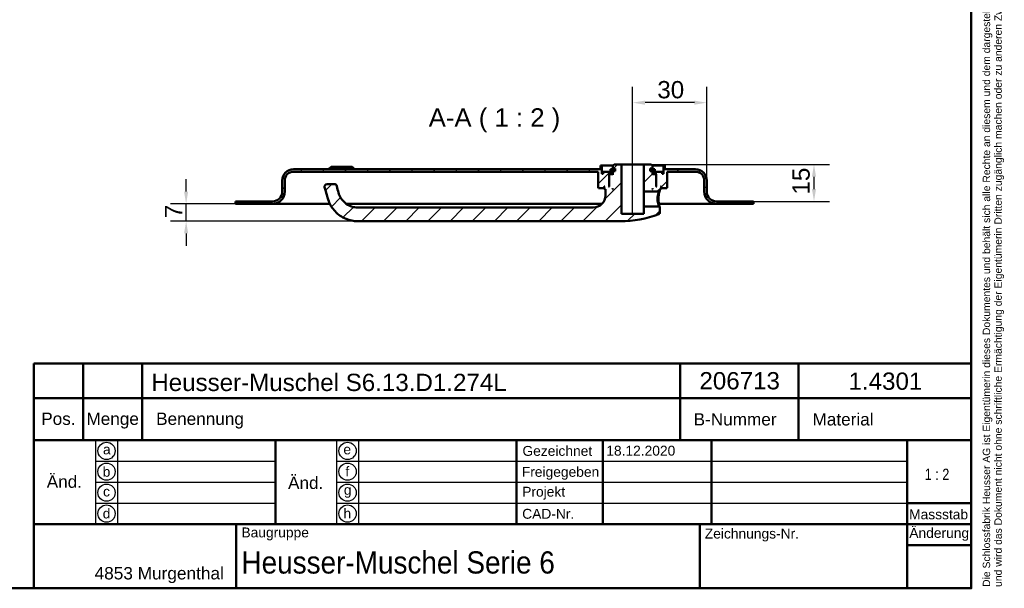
# Model space of a CAD drawing. Header units: millimetres. Extents: x 20 to 833, y 20 to 574.
# Tile 3 of 4: x 434 to 833, y 20 to 250. Entities that reach past the tile are written whole.
import ezdxf
from ezdxf.enums import TextEntityAlignment as Align

# ---------------------------------------------------------------- set-up
doc = ezdxf.new("R2010")
doc.units = ezdxf.units.MM
doc.header["$LTSCALE"] = 2
for name, color, linetype, lineweight in [('Bemaßungen(DIN)', 7, 'Continuous', 25), ('Mittellinie(DIN)', 7, 'Continuous', 25), ('Sichtbare Kanten(DIN)', 7, 'Continuous', 50), ('Skizziergeometrie(DIN)', 7, 'Continuous', 50), ('Skizzierlinie(DIN)', 7, 'Continuous', 25), ('Symbole(DIN)', 7, 'Continuous', 25)]:
    doc.layers.add(name, color=color, linetype=linetype, lineweight=lineweight)
doc.layers.add('Schraffur', color=179, linetype='Continuous', lineweight=9, true_color=0x1e1e47)
doc.styles.add('Aktuell-DIN', font='arial.ttf')
doc.styles.add('Aktuell-DINGroßer Text', font='arial.ttf')
doc.styles.add('STANDARD-DIN~0', font='arial.ttf')
doc.styles.add('Textstil10', font='arial.ttf')
doc.styles.add('Textstil41', font='arial.ttf', dxfattribs={"width": 0.8})
doc.styles.add('Textstil83', font='arial.ttf', dxfattribs={"width": 0.8})
doc.dimstyles.new('CAD-LAN', dxfattribs={"dimscale": 2, "dimtxt": 3.5, "dimasz": 2.5, "dimexe": 3.175, "dimexo": 0, "dimgap": 0.8, "dimtad": 1, "dimrnd": 1e-08, "dimtxsty": 'STANDARD-DIN~0', "dimcen": 0.09, "dimdle": 10, "dimclrd": 250, "dimclre": 250, "dimclrt": 250, "dimadec": 0, "dimazin": 2, "dimtfac": 1, "dimtmove": 0, "dimatfit": 3, "dimfxl": 1, "dimtolj": 1, "dimtzin": 0, "dimlwd": 25, "dimlwe": 25, "dimarcsym": 0})

# ---------------------------------------------------------------- blocks, each defined once
blk = doc.blocks.new('Ränder Standardrahmen')
at = {"layer": 'Skizziergeometrie(DIN)', "flags": 128}
blk.add_lwpolyline([(10, 10), (10, 287), (410, 287), (410, 10), (10, 10)], dxfattribs=at)
blk = doc.blocks.new('Schriftfelder Heusser')
at = {"layer": 'Skizziergeometrie(DIN)'}
for p, q in [((101, 229.92), (101, 236.92)), ((101, 236.92), (291, 236.92)), ((111, 229.92), (111, 236.92)), ((123, 229.92), (123, 236.92)), ((232, 229.92), (232, 236.92)), ((256, 229.92), (256, 236.92)), ((291, 236.92), (291, 229.92)), ((101, 191.42), (101, 229.92)), ((101, 229.92), (291, 229.92)), ((111, 229.92), (111, 221.42)), ((123, 229.92), (123, 221.42)), ((232, 229.92), (232, 221.42)), ((256, 229.92), (256, 221.42)), ((291, 229.92), (291, 191.42)), ((101, 221.42), (291, 221.42)), ((150, 221.42), (150, 204.42)), ((198.85, 221.42), (198.85, 204.42)), ((216.35, 221.42), (216.35, 204.42)), ((238.35, 221.42), (238.35, 204.42)), ((278, 221.42), (278, 191.42)), ((278, 208.67), (291, 208.67)), ((101, 204.42), (291, 204.42)), ((142, 204.42), (142, 191.42)), ((236, 204.42), (236, 191.42)), ((278, 200.17), (291, 200.17)), ((291, 191.42), (101, 191.42))]:
    blk.add_line(p, q, dxfattribs=at)
at = {"layer": 'Skizzierlinie(DIN)'}
for p, q in [((113.5, 221.42), (113.5, 204.42)), ((118, 221.42), (118, 204.42)), ((162.35, 221.42), (162.35, 204.42)), ((166.85, 221.42), (166.85, 204.42)), ((113.5, 217.17), (150, 217.17)), ((162.35, 217.17), (278, 217.17)), ((113.5, 212.92), (150, 212.92)), ((162.35, 212.92), (278, 212.92)), ((113.5, 208.67), (150, 208.67)), ((162.35, 208.67), (278, 208.67))]:
    blk.add_line(p, q, dxfattribs=at)
for centre in [(115.75, 219.25), (164.6, 219.25), (115.75, 215.04), (164.6, 215.04), (115.75, 210.79), (164.6, 210.79), (115.75, 206.54), (164.6, 206.54)]:
    blk.add_circle(centre, 1.75, dxfattribs=at)
at = {"layer": 'Symbole(DIN)', "color": 7, "insert": (293.33, 191.7), "char_height": 1.5, "width": 182.3003, "attachment_point": 1, "rotation": 90, "line_spacing_factor": 0.944221, "style": 'Aktuell-DIN'}
blk.add_mtext('\\fArial|b0|i0;\\H1.5000;Die Schlossfabrik Heusser AG ist Eigentümerin dieses Dokumentes und behält sich alle Rechte an diesem und dem dargestellten Gegenstand vor. Der Empfänger anerkennt diese Rechte\\Pund wird das Dokument nicht ohne schriftliche Ermächtigung der Eigentümerin Dritten zugänglich machen oder zu anderen Zwecken verwenden, zu dem es ihm übergeben worden ist.\\P ', dxfattribs=at)
at = {"layer": 'Symbole(DIN)', "color": 179, "true_color": 0x262659, "style": 'Aktuell-DIN'}
for s, insert, char_height, attachment_point in [('Pos.', (106, 227), 2.489, 2), ('Menge', (117, 227), 2.489, 2), ('Benennung', (125.81, 225.38), 2.489, 4), ('B-Nummer', (234.74, 225.62), 2.489, 4), ('Material', (265.02, 225.62), 2.489, 5), ('\\fArial|b0|i0;a', (115.81, 219.53), 2, 5), ('\\fArial|b0|i0;e', (164.54, 219.53), 2, 5), ('\\fArial|b0|i0;Gezeichnet', (200.05, 219.23), 2, 4), ('\\fArial|b0|i0;b', (115.75, 215), 2, 5), ('\\fArial|b0|i0;f', (164.55, 215.06), 2, 5), ('\\fArial|b0|i0;Freigegeben', (199.92, 216), 2, 1), ('\\fArial|b0|i0;c', (115.75, 211.01), 2, 5), ('\\fArial|b0|i0;g', (164.63, 211.05), 2, 5), ('\\fArial|b0|i0;Projekt', (200, 211.98), 2, 1), ('\\fArial|b0|i0;d', (115.76, 206.55), 2, 5), ('\\fArial|b0|i0;h', (164.55, 206.57), 2, 5), ('\\fArial|b0|i0;CAD-Nr.', (200, 207.5), 2, 1), ('\\fArial|b0|i0;\\H2.0000;Massstab', (284.39, 206.37), 2, 5), ('\\fArial|b0|i0;\\H2.0000;Baugruppe', (143.1, 203.73), 2, 1), ('\\fArial|b0|i0;Zeichnungs-Nr.', (237, 203.5), 2, 1), ('\\fArial|b0|i0;\\H2.5000;4853 Murgenthal', (113.33, 192.46), 2.5, 7)]:
    blk.add_mtext(s, dxfattribs=dict(at, insert=insert, char_height=char_height, attachment_point=attachment_point))
at = {"layer": 'Symbole(DIN)', "color": 179, "true_color": 0x262659, "attachment_point": 5, "style": 'Aktuell-DIN'}
for s, insert, char_height, width in [('Änd.', (107.21, 213), 2.489, 12.3494), ('Änd.', (156.12, 212.76), 2.489, 12.3494), ('\\fArial|b0|i0;Änderung', (284.51, 202.33), 2, 12.1143)]:
    blk.add_mtext(s, dxfattribs=dict(at, insert=insert, char_height=char_height, width=width))
at = {"layer": 'Symbole(DIN)', "color": 7, "insert": (143.1, 196.62), "char_height": 4.5, "width": 90.18, "attachment_point": 4, "style": 'Aktuell-DIN'}
blk.add_mtext('\\fArial|b0|i0;\\W0.90;\\H4.5000;Heusser-Muschel Serie 6', dxfattribs=at)
at = {"layer": 'Symbole(DIN)', "color": 179, "true_color": 0x262659, "style": 'Textstil10'}
blk.add_attdef('ERSTELLUNGSDATUM_001', (217.04, 218.29), '', height=2, dxfattribs=at)
at = {"layer": 'Symbole(DIN)', "color": 179, "true_color": 0x262659}
for tag, height, style, p in [('AUTOR', 2.49, 'Aktuell-DIN', (240.03, 219.26)), ('KONTROLLDATUM', 2, 'Textstil10', (217.42, 215.04)), ('KONTROLLIERT_VON', 2, 'Textstil10', (239.98, 215.05))]:
    blk.add_attdef(tag, text='', height=height, dxfattribs=dict(at, style=style)).set_placement(p, align=Align.MIDDLE_LEFT)
at = {"layer": 'Symbole(DIN)', "color": 7, "style": 'Textstil83', "width": 0.8}
blk.add_attdef('Anfänglicher_Ansichtsmaßstab_001', (281.57, 213.34), '', height=2.3, dxfattribs=at)
at = {"layer": 'Symbole(DIN)', "color": 179, "true_color": 0x262659, "style": 'Textstil10'}
blk.add_attdef('PROJEKT', text='', height=2, dxfattribs=at).set_placement((217.77, 209.72), align=Align.BOTTOM_LEFT)
at = {"layer": 'Symbole(DIN)', "color": 7, "style": 'Textstil41', "width": 0.8}
blk.add_attdef('STATUS', text='', height=5, dxfattribs=at).set_placement((284.53, 195.86), align=Align.MIDDLE_CENTER)
blk = doc.blocks.new('*D25')
at = {"layer": 'Bemaßungen(DIN)', "color": 250, "linetype": 'Continuous', "lineweight": 25, "true_color": 0x3f3f3f, "transparency": 16777216}
for p, q in [((682.77, 196.72), (682.77, 223.07)), ((712.77, 185.22), (712.77, 223.07)), ((707.77, 216.72), (687.77, 216.72))]:
    blk.add_line(p, q, dxfattribs=at)
at = {"layer": 'Bemaßungen(DIN)', "color": 250, "linetype": 'Continuous', "true_color": 0x3f3f3f, "transparency": 16777216}
for points in [[(687.77, 217.56), (687.77, 215.89), (682.77, 216.72)], [(707.77, 217.56), (707.77, 215.89), (712.77, 216.72)]]:
    blk.add_solid(points, dxfattribs=at)
at = {"layer": 'Defpoints', "color": 0, "linetype": 'Continuous', "transparency": 16777216}
for p in [(682.77, 216.72), (682.77, 196.72), (712.77, 185.22)]:
    blk.add_point(p, dxfattribs=at)
at = {"layer": 'Bemaßungen(DIN)', "color": 250, "linetype": 'Continuous', "lineweight": 25, "true_color": 0x3f3f3f, "transparency": 16777216, "insert": (692.77, 225.48), "char_height": 7, "attachment_point": 1, "style": 'STANDARD-DIN~0'}
blk.add_mtext('\\A1;30', dxfattribs=at)
blk = doc.blocks.new('*D26')
at = {"layer": 'Bemaßungen(DIN)', "color": 250, "linetype": 'Continuous', "lineweight": 25, "true_color": 0x3f3f3f, "transparency": 16777216}
for p, q in [((690.27, 191.72), (762.62, 191.72)), ((756.27, 186.72), (756.27, 181.72)), ((731.77, 176.72), (762.62, 176.72))]:
    blk.add_line(p, q, dxfattribs=at)
at = {"layer": 'Bemaßungen(DIN)', "color": 250, "linetype": 'Continuous', "true_color": 0x3f3f3f, "transparency": 16777216}
for points in [[(755.43, 186.72), (757.1, 186.72), (756.27, 191.72)], [(755.43, 181.72), (757.1, 181.72), (756.27, 176.72)]]:
    blk.add_solid(points, dxfattribs=at)
at = {"layer": 'Defpoints', "color": 0, "linetype": 'Continuous', "transparency": 16777216}
for p in [(690.27, 191.72), (731.77, 176.72), (756.27, 176.72)]:
    blk.add_point(p, dxfattribs=at)
at = {"layer": 'Bemaßungen(DIN)', "color": 250, "linetype": 'Continuous', "lineweight": 25, "true_color": 0x3f3f3f, "transparency": 16777216, "insert": (747.52, 179.51), "char_height": 7, "attachment_point": 1, "rotation": 90, "style": 'STANDARD-DIN~0'}
blk.add_mtext('\\A1;15', dxfattribs=at)
blk = doc.blocks.new('*D27')
at = {"layer": 'Bemaßungen(DIN)', "color": 250, "linetype": 'Continuous', "lineweight": 25, "true_color": 0x3f3f3f, "transparency": 16777216}
for p, q in [((501.77, 180.72), (501.77, 185.72)), ((521.77, 175.72), (495.42, 175.72)), ((501.77, 168.72), (501.77, 175.72)), ((571.27, 168.72), (495.42, 168.72)), ((501.77, 163.72), (501.77, 158.72))]:
    blk.add_line(p, q, dxfattribs=at)
at = {"layer": 'Bemaßungen(DIN)', "color": 250, "linetype": 'Continuous', "true_color": 0x3f3f3f, "transparency": 16777216}
for points in [[(500.93, 180.72), (502.6, 180.72), (501.77, 175.72)], [(500.93, 163.72), (502.6, 163.72), (501.77, 168.72)]]:
    blk.add_solid(points, dxfattribs=at)
at = {"layer": 'Defpoints', "color": 0, "linetype": 'Continuous', "transparency": 16777216}
for p in [(501.77, 175.72), (521.77, 175.72), (571.27, 168.72)]:
    blk.add_point(p, dxfattribs=at)
at = {"layer": 'Bemaßungen(DIN)', "color": 250, "linetype": 'Continuous', "lineweight": 25, "true_color": 0x3f3f3f, "transparency": 16777216, "insert": (493.17, 169.96), "char_height": 7, "attachment_point": 1, "rotation": 90, "style": 'STANDARD-DIN~0'}
blk.add_mtext('\\A1;7', dxfattribs=at)

msp = doc.modelspace()

# ---------------------------------------------------------------- hatches: boundary and pattern name
at = {"layer": 'Schraffur'}
h = msp.add_hatch(dxfattribs=at)
h.set_pattern_fill('ANSI31', color=256, scale=50.8, style=0)
h.set_pattern_definition([(45, (0, 0), (-4.49013, 4.49013), [])])
edge = h.paths.add_edge_path()
edge.add_spline(control_points=[(693.395, 180.722), (693.457, 180.782), (693.519, 180.842), (693.643, 180.963), (693.705, 181.023), (693.768, 181.083)], knot_values=[-0.0518077, -0.0518077, -0.0518077, -0.0518077, -0.0259867, -0.0259867, 0, 0, 0, 0], degree=3, periodic=0)
edge.add_line((693.768, 181.083), (693.768, 181.722))
edge.add_line((693.768, 181.722), (694.068, 181.722))
edge.add_line((694.068, 181.722), (694.268, 181.922))
edge.add_line((694.268, 181.922), (694.268, 182.522))
edge.add_line((694.268, 182.522), (694.068, 182.722))
edge.add_line((694.068, 182.722), (694.368, 182.722))
edge.add_line((694.368, 182.722), (694.368, 182.222))
edge.add_line((694.368, 182.222), (694.468, 182.122))
edge.add_line((694.468, 182.122), (696.568, 182.122))
edge.add_line((696.568, 182.122), (696.768, 182.322))
edge.add_line((696.768, 182.322), (696.768, 188.722))
edge.add_line((696.768, 188.722), (708.268, 188.722))
edge.add_ellipse((708.268, 185.222), major_axis=(0, 3.5), ratio=1, start_angle=270, end_angle=360, ccw=False)
edge.add_line((711.768, 185.222), (711.768, 180.722))
edge.add_ellipse((716.768, 180.722), major_axis=(-5, 0), ratio=1, start_angle=0, end_angle=90)
edge.add_line((716.768, 175.722), (731.768, 175.722))
edge.add_line((731.768, 175.722), (731.768, 176.722))
edge.add_line((731.768, 176.722), (716.768, 176.722))
edge.add_ellipse((716.768, 180.722), major_axis=(0, -4), ratio=1, start_angle=270, end_angle=360, ccw=False)
edge.add_line((712.768, 180.722), (712.768, 185.222))
edge.add_ellipse((708.268, 185.222), major_axis=(4.5, 0), ratio=1, start_angle=0, end_angle=90)
edge.add_line((708.268, 189.722), (695.768, 189.722))
edge.add_line((695.768, 189.722), (695.768, 191.222))
edge.add_line((695.768, 191.222), (695.268, 191.222))
edge.add_line((695.268, 191.222), (695.268, 187.922))
edge.add_line((695.268, 187.922), (694.768, 187.922))
edge.add_line((694.768, 187.922), (694.768, 188.722))
edge.add_line((694.768, 188.722), (691.768, 188.722))
edge.add_line((691.768, 188.722), (691.768, 187.922))
edge.add_line((691.768, 187.922), (692.518, 187.922))
edge.add_line((692.518, 187.922), (692.318, 187.722))
edge.add_line((692.318, 187.722), (692.318, 182.922))
edge.add_line((692.318, 182.922), (692.518, 182.722))
edge.add_line((692.518, 182.722), (692.268, 182.722))
edge.add_line((692.268, 182.722), (692.268, 187.522))
edge.add_line((692.268, 187.522), (692.068, 187.722))
edge.add_line((692.068, 187.722), (690.968, 187.722))
edge.add_line((690.968, 187.722), (690.768, 187.522))
edge.add_line((690.768, 187.522), (690.768, 188.922))
edge.add_line((690.768, 188.922), (691.784, 188.922))
edge.add_line((691.784, 188.922), (691.784, 189.822))
edge.add_line((691.784, 189.822), (690.282, 189.822))
edge.add_line((690.282, 189.822), (690.282, 188.922))
edge.add_line((690.282, 188.922), (689.868, 188.922))
edge.add_line((689.868, 188.922), (689.868, 190.022))
edge.add_line((689.868, 190.022), (690.768, 190.022))
edge.add_line((690.768, 190.022), (690.768, 191.222))
edge.add_line((690.768, 191.222), (690.268, 191.722))
edge.add_line((690.268, 191.722), (687.268, 191.722))
edge.add_line((687.268, 191.722), (687.268, 180.722))
edge.add_line((687.268, 180.722), (693.395, 180.722))
h.paths.add_polyline_path([(690.968, 181.722), (690.768, 181.722), (690.768, 181.922)], flags=0)
edge = h.paths.add_edge_path()
edge.add_spline(control_points=[(693.768, 174.362), (693.706, 174.422), (693.644, 174.482), (693.52, 174.602), (693.458, 174.662), (693.396, 174.722)], knot_values=[-0.0519752, -0.0519752, -0.0519752, -0.0519752, -0.0259876, -0.0259876, -0.0001734, -0.0001734, -0.0001734, -0.0001734], degree=3, periodic=0)
edge.add_line((693.396, 174.722), (687.268, 174.722))
edge.add_line((687.268, 174.722), (687.268, 171.722))
edge.add_line((687.268, 171.722), (678.268, 171.722))
edge.add_line((678.268, 171.722), (678.268, 191.722))
edge.add_line((678.268, 191.722), (675.268, 191.722))
edge.add_line((675.268, 191.722), (674.768, 191.222))
edge.add_line((674.768, 191.222), (674.768, 190.022))
edge.add_line((674.768, 190.022), (675.668, 190.022))
edge.add_line((675.668, 190.022), (675.668, 188.922))
edge.add_line((675.668, 188.922), (675.253, 188.922))
edge.add_line((675.253, 188.922), (675.253, 189.822))
edge.add_line((675.253, 189.822), (673.751, 189.822))
edge.add_line((673.751, 189.822), (673.751, 188.922))
edge.add_line((673.751, 188.922), (674.768, 188.922))
edge.add_line((674.768, 188.922), (674.768, 187.522))
edge.add_line((674.768, 187.522), (674.568, 187.722))
edge.add_line((674.568, 187.722), (673.468, 187.722))
edge.add_line((673.468, 187.722), (673.268, 187.522))
edge.add_line((673.268, 187.522), (673.268, 182.722))
edge.add_line((673.268, 182.722), (673.018, 182.722))
edge.add_line((673.018, 182.722), (673.218, 182.922))
edge.add_line((673.218, 182.922), (673.218, 187.722))
edge.add_line((673.218, 187.722), (673.018, 187.922))
edge.add_line((673.018, 187.922), (673.768, 187.922))
edge.add_line((673.768, 187.922), (673.768, 188.722))
edge.add_line((673.768, 188.722), (670.768, 188.722))
edge.add_line((670.768, 188.722), (670.768, 187.922))
edge.add_line((670.768, 187.922), (670.268, 187.922))
edge.add_line((670.268, 187.922), (670.268, 191.222))
edge.add_line((670.268, 191.222), (669.768, 191.222))
edge.add_line((669.768, 191.222), (669.768, 189.722))
edge.add_line((669.768, 189.722), (545.268, 189.722))
edge.add_ellipse((545.268, 185.222), major_axis=(0, 4.5), ratio=1, start_angle=0, end_angle=90)
edge.add_line((540.768, 185.222), (540.768, 180.722))
edge.add_ellipse((536.768, 180.722), major_axis=(4, 0), ratio=1, start_angle=270, end_angle=360, ccw=False)
edge.add_line((536.768, 176.722), (521.768, 176.722))
edge.add_line((521.768, 176.722), (521.768, 175.722))
edge.add_line((521.768, 175.722), (536.768, 175.722))
edge.add_ellipse((536.768, 180.722), major_axis=(0, -5), ratio=1, start_angle=0, end_angle=90)
edge.add_line((541.768, 180.722), (541.768, 185.222))
edge.add_ellipse((545.268, 185.222), major_axis=(-3.5, 0), ratio=1, start_angle=270, end_angle=360, ccw=False)
edge.add_line((545.268, 188.722), (668.768, 188.722))
edge.add_line((668.768, 188.722), (668.768, 182.322))
edge.add_line((668.768, 182.322), (668.968, 182.122))
edge.add_line((668.968, 182.122), (671.068, 182.122))
edge.add_line((671.068, 182.122), (671.168, 182.222))
edge.add_line((671.168, 182.222), (671.168, 182.722))
edge.add_line((671.168, 182.722), (671.468, 182.722))
edge.add_line((671.468, 182.722), (671.268, 182.522))
edge.add_line((671.268, 182.522), (671.268, 181.922))
edge.add_line((671.268, 181.922), (671.468, 181.722))
edge.add_line((671.468, 181.722), (671.768, 181.722))
edge.add_line((671.768, 181.722), (671.768, 179.222))
edge.add_ellipse((666.768, 179.222), major_axis=(5, 0), ratio=1, start_angle=270, end_angle=360, ccw=False)
edge.add_line((666.768, 174.222), (571.268, 174.222))
edge.add_spline(control_points=[(571.268, 174.222), (570.455, 174.222), (569.641, 174.359), (568.317, 174.794), (567.531, 175.114), (565.833, 176.339), (565.099, 177.12), (563.644, 179.432), (563.319, 180.945), (562.848, 182.951)], knot_values=[-1.922427, -1.922427, -1.922427, -1.922427, -1.3852973, -1.3852973, -1.0019081, -1.0019081, -0.6180262, -0.6180262, 0, 0, 0, 0], degree=3, periodic=0)
edge.add_ellipse((561.875, 182.722), major_axis=(0.974, 0.229), ratio=1, start_angle=0, end_angle=76.78481)
edge.add_line((561.875, 183.722), (558.874, 183.722))
edge.add_ellipse((558.874, 182.722), major_axis=(0, 1), ratio=1, start_angle=0, end_angle=106)
edge.add_spline(control_points=[(557.913, 182.447), (558.207, 181.421), (558.502, 180.396), (559.302, 177.595), (559.452, 177.049), (560.415, 174.801), (561.375, 173.416), (563.39, 171.452), (564.696, 170.388), (568.078, 169.033), (569.674, 168.722), (571.268, 168.722)], knot_values=[-2.6317907, -2.6317907, -2.6317907, -2.6317907, -2.3888549, -2.3888549, -1.968737, -1.968737, -1.0929107, -1.0929107, -0.4782005, -0.4782005, 0, 0, 0, 0], degree=3, periodic=0)
edge.add_line((571.268, 168.722), (677.768, 168.722))
edge.add_ellipse((677.768, 212.889), major_axis=(0, -44.167), ratio=1, start_angle=0, end_angle=20.78806)
edge.add_spline(control_points=[(693.443, 171.598), (693.477, 171.61), (693.51, 171.627), (693.571, 171.667), (693.599, 171.69), (693.68, 171.773), (693.712, 171.832), (693.754, 171.939), (693.766, 172.001), (693.768, 172.064)], knot_values=[-0.0486176, -0.0486176, -0.0486176, -0.0486176, -0.0414906, -0.0414906, -0.0343673, -0.0343673, -0.0188267, -0.0188267, -0.0000001, -0.0000001, -0.0000001, -0.0000001], degree=3, periodic=0)
edge.add_line((693.768, 172.064), (693.768, 174.362))
h.paths.add_polyline_path([(674.768, 181.722), (674.568, 181.722), (674.768, 181.922)], flags=0)

# ---------------------------------------------------------------- linework, layer by layer
at = {"layer": 'Mittellinie(DIN)', "linetype": 'Continuous'}
msp.add_line((682.768, 171.222), (682.768, 196.722), dxfattribs=at)
at = {"layer": 'Sichtbare Kanten(DIN)'}
for p, q in [((675.268, 191.722), (674.768, 191.222)), ((678.268, 191.722), (675.268, 191.722)), ((678.268, 171.722), (678.268, 191.722)), ((687.268, 191.722), (678.268, 191.722)), ((690.268, 191.722), (687.268, 191.722)), ((687.268, 191.722), (687.268, 180.722)), ((690.768, 191.222), (690.268, 191.722)), ((669.768, 189.722), (545.268, 189.722)), ((545.268, 188.722), (668.768, 188.722)), ((560.518, 190.722), (559.518, 189.722)), ((560.518, 190.722), (569.018, 190.722)), ((569.018, 190.722), (570.018, 189.722)), ((668.768, 188.722), (668.768, 182.322)), ((670.268, 191.222), (669.768, 191.222)), ((669.768, 191.222), (669.768, 189.722)), ((670.268, 187.922), (670.268, 191.222)), ((670.268, 191.222), (674.768, 191.222)), ((670.768, 187.922), (670.268, 187.922)), ((673.768, 188.722), (670.768, 188.722)), ((670.768, 188.722), (670.768, 187.922)), ((673.218, 187.722), (673.018, 187.922)), ((673.018, 187.922), (673.768, 187.922)), ((673.218, 182.922), (673.218, 187.722)), ((673.218, 187.722), (673.468, 187.722)), ((673.468, 187.722), (673.268, 187.522)), ((674.568, 187.722), (673.468, 187.722)), ((675.253, 189.822), (673.751, 189.822)), ((673.751, 189.822), (673.751, 188.922)), ((673.751, 188.922), (674.768, 188.922)), ((673.768, 187.922), (673.768, 188.722)), ((673.768, 188.722), (674.768, 188.722)), ((674.768, 187.922), (673.768, 187.922)), ((674.768, 187.522), (674.568, 187.722)), ((674.768, 187.722), (674.568, 187.722)), ((674.768, 191.222), (674.768, 190.022)), ((674.768, 190.022), (675.668, 190.022)), ((674.768, 188.922), (674.768, 187.522)), ((675.253, 188.922), (675.253, 189.822)), ((675.668, 189.822), (675.253, 189.822)), ((675.668, 188.922), (675.253, 188.922)), ((675.668, 190.022), (675.668, 188.922)), ((689.868, 188.922), (689.868, 190.022)), ((689.868, 190.022), (690.768, 190.022)), ((690.282, 189.822), (689.868, 189.822)), ((690.282, 188.922), (689.868, 188.922)), ((691.784, 189.822), (690.282, 189.822)), ((690.282, 189.822), (690.282, 188.922)), ((690.768, 190.022), (690.768, 191.222)), ((690.768, 191.222), (695.268, 191.222)), ((690.768, 187.522), (690.768, 188.922)), ((690.768, 188.922), (691.784, 188.922)), ((690.768, 188.722), (691.768, 188.722)), ((691.768, 187.922), (690.768, 187.922)), ((690.968, 187.722), (690.768, 187.522)), ((690.968, 187.722), (690.768, 187.722)), ((692.068, 187.722), (690.968, 187.722)), ((694.768, 188.722), (691.768, 188.722)), ((691.768, 188.722), (691.768, 187.922)), ((691.768, 187.922), (692.518, 187.922)), ((691.784, 188.922), (691.784, 189.822)), ((692.268, 187.522), (692.068, 187.722)), ((692.068, 187.722), (692.318, 187.722)), ((692.518, 187.922), (692.318, 187.722)), ((692.318, 187.722), (692.318, 182.922)), ((694.768, 187.922), (694.768, 188.722)), ((695.268, 187.922), (694.768, 187.922)), ((695.768, 191.222), (695.268, 191.222)), ((695.268, 191.222), (695.268, 187.922)), ((695.768, 189.722), (695.768, 191.222)), ((708.268, 189.722), (695.768, 189.722)), ((696.768, 182.322), (696.768, 188.722)), ((696.768, 188.722), (708.268, 188.722)), ((540.768, 185.222), (540.768, 180.722)), ((541.768, 180.722), (541.768, 185.222)), ((561.875, 183.722), (558.874, 183.722)), ((673.268, 187.522), (673.268, 182.722)), ((692.268, 182.722), (692.268, 187.522)), ((711.768, 185.222), (711.768, 180.722)), ((712.768, 180.722), (712.768, 185.222)), ((668.768, 182.322), (668.968, 182.122)), ((668.968, 182.122), (671.068, 182.122)), ((671.068, 182.122), (671.168, 182.222)), ((671.068, 182.122), (671.268, 182.122)), ((671.168, 182.222), (671.168, 182.722)), ((671.168, 182.722), (671.468, 182.722)), ((671.268, 182.222), (671.168, 182.222)), ((671.468, 182.722), (671.268, 182.522)), ((671.268, 182.522), (671.268, 181.922)), ((671.268, 181.922), (671.468, 181.722)), ((671.468, 181.722), (671.768, 181.722)), ((671.768, 181.722), (671.768, 179.222)), ((673.018, 182.722), (673.218, 182.922)), ((673.268, 182.722), (673.018, 182.722)), ((673.268, 182.922), (673.218, 182.922)), ((674.568, 181.722), (674.768, 181.922)), ((674.768, 181.722), (674.568, 181.722)), ((674.768, 181.922), (674.768, 181.722)), ((687.268, 180.722), (693.395, 180.722)), ((687.268, 174.722), (687.268, 180.722)), ((690.768, 181.722), (690.768, 181.922)), ((690.768, 181.922), (690.968, 181.722)), ((690.968, 181.722), (690.768, 181.722)), ((692.318, 182.922), (692.268, 182.922)), ((692.518, 182.722), (692.268, 182.722)), ((692.318, 182.922), (692.518, 182.722)), ((693.395, 180.723), (693.767, 181.083)), ((693.768, 181.083), (693.768, 181.722)), ((693.768, 181.722), (694.068, 181.722)), ((694.268, 182.522), (694.068, 182.722)), ((694.068, 182.722), (694.368, 182.722)), ((694.068, 181.722), (694.268, 181.922)), ((694.268, 181.922), (694.268, 182.522)), ((694.368, 182.222), (694.268, 182.222)), ((694.268, 182.122), (694.468, 182.122)), ((694.368, 182.722), (694.368, 182.222)), ((694.368, 182.222), (694.468, 182.122)), ((694.468, 182.122), (696.568, 182.122)), ((696.568, 182.122), (696.768, 182.322)), ((536.768, 176.722), (521.768, 176.722)), ((521.768, 176.722), (521.768, 175.722)), ((521.768, 175.722), (536.768, 175.722)), ((536.768, 175.722), (551.768, 175.722)), ((560.04, 175.722), (551.768, 175.722)), ((670.338, 175.722), (566.687, 175.722)), ((693.095, 175.722), (693.095, 175.722)), ((701.768, 175.722), (693.406, 175.722)), ((701.768, 175.722), (716.768, 175.722)), ((731.768, 176.722), (716.768, 176.722)), ((716.768, 175.722), (731.768, 175.722)), ((731.768, 175.722), (731.768, 176.722)), ((666.768, 174.222), (571.268, 174.222)), ((687.268, 171.722), (678.268, 171.722)), ((693.396, 174.722), (687.268, 174.722)), ((687.268, 174.722), (687.268, 171.722)), ((693.768, 174.362), (693.396, 174.722)), ((693.768, 172.064), (693.768, 174.362)), ((571.268, 168.722), (677.768, 168.722))]:
    msp.add_line(p, q, dxfattribs=at)
for centre, radius, start, end in [((545.268, 185.222), 4.5, 90, 180), ((545.268, 185.222), 3.5, 90, 180), ((708.268, 185.222), 4.5, 0, 90), ((708.268, 185.222), 3.5, 0, 90), ((558.874, 182.722), 1, 90, 196), ((561.875, 182.722), 1, 13.21519, 90), ((536.768, 180.722), 4, 270, 0), ((536.768, 180.722), 5, 270, 0), ((716.768, 180.722), 5, 180, 270), ((716.768, 180.722), 4, 180, 270), ((666.768, 179.222), 5, 270, 0), ((677.768, 212.889), 44.167, 270, 290.78806)]:
    msp.add_arc(centre, radius, start, end, dxfattribs=at)
for points, knots in [([(557.913, 182.447), (558.207, 181.421), (558.502, 180.396), (559.302, 177.595), (559.452, 177.049), (560.415, 174.801), (561.375, 173.416), (563.39, 171.452), (564.696, 170.388), (568.078, 169.033), (569.674, 168.722), (571.268, 168.722)], [-2.6317907, -2.6317907, -2.6317907, -2.6317907, -2.3888549, -2.3888549, -1.968737, -1.968737, -1.0929107, -1.0929107, -0.4782005, -0.4782005, 0, 0, 0, 0]), ([(571.268, 174.222), (570.455, 174.222), (569.641, 174.359), (568.317, 174.794), (567.531, 175.114), (565.833, 176.339), (565.099, 177.12), (563.644, 179.432), (563.319, 180.945), (562.848, 182.951)], [-1.922427, -1.922427, -1.922427, -1.922427, -1.3852973, -1.3852973, -1.0019081, -1.0019081, -0.6180262, -0.6180262, 0, 0, 0, 0]), ([(693.395, 180.722), (693.395, 180.722), (693.387, 180.697), (693.37, 180.646), (693.3, 180.445), (693.086, 179.835), (692.958, 179.029), (692.893, 178.627), (692.85, 178.175), (692.85, 177.723), (692.85, 177.271), (692.892, 176.819), (692.956, 176.416), (693.085, 175.61), (693.3, 175), (693.37, 174.799), (693.388, 174.748), (693.397, 174.722), (693.396, 174.722)], [2.6438711, 2.6438711, 2.6438711, 2.6438711, 2.7193751, 2.7193751, 2.7193751, 3.0215279, 3.0215279, 3.0215279, 3.1726043, 3.1726043, 3.1726043, 3.3236807, 3.3236807, 3.3236807, 3.6258335, 3.6258335, 3.6258335, 3.7015616, 3.7015616, 3.7015616, 3.7015616]), ([(693.768, 174.362), (693.768, 174.361), (693.724, 174.502), (693.334, 175.698), (693.158, 177.723), (693.337, 179.75), (693.724, 180.943), (693.767, 181.083), (693.767, 181.083)], [-1.5862902, -1.5862902, -1.5862902, -1.5862902, -1.510764, -1.2086112, -1.0575348, -0.9064584, -0.6043056, -0.5287966, -0.5287966, -0.5287966, -0.5287966]), ([(693.443, 171.597), (693.477, 171.61), (693.51, 171.627), (693.571, 171.667), (693.599, 171.69), (693.68, 171.773), (693.712, 171.832), (693.754, 171.939), (693.766, 172.001), (693.766, 172.064)], [-0.048617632, -0.048617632, -0.048617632, -0.048617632, -0.041490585, -0.041490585, -0.034367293, -0.034367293, -0.018826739, -0.018826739, -0.000000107, -0.000000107, -0.000000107, -0.000000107])]:
    msp.add_open_spline(points, degree=3, knots=knots, dxfattribs=at)

# ---------------------------------------------------------------- block references
at = {"xscale": 2, "yscale": 2, "zscale": 2}
msp.add_blockref('Ränder Standardrahmen', (0, 0), dxfattribs=at)
msp.add_blockref('Schriftfelder Heusser', (238, -362.833), dxfattribs=at).add_auto_attribs({'ERSTELLUNGSDATUM_001': '18.12.2020', 'Anfänglicher_Ansichtsmaßstab_001': '1 : 2'})

# ---------------------------------------------------------------- texts
at = {"layer": 'Symbole(DIN)', "color": 7, "insert": (600.096, 204.722), "char_height": 7.4676, "attachment_point": 7, "style": 'Aktuell-DINGroßer Text'}
msp.add_mtext('A-A ( 1 : 2 )', dxfattribs=at)
at = {"layer": 'Symbole(DIN)', "color": 7, "char_height": 7, "attachment_point": 1, "style": 'Aktuell-DIN'}
for s, insert, width in [('{\\fArial|b0|i0;\\H7.0000;Heusser-Muschel S6.13.D1.274L}', (487.659, 106.906), 144.02821), ('{\\fArial|b0|i0;\\H7.0000;206713}', (709.83, 107.58), 32.62043), ('{\\fArial|b0|i0;\\H7.0000;1.4301}', (770.274, 107.401), 29.89939)]:
    msp.add_mtext(s, dxfattribs=dict(at, insert=insert, width=width))

# ---------------------------------------------------------------- dimensions: what is measured, and where the dimension line sits
at = {"layer": 'Bemaßungen(DIN)', "color": 250, "linetype": 'Continuous', "lineweight": 25, "true_color": 0x3f3f3f}
for base, p1, p2, angle, override, picture, middle in [((682.768, 216.722), (712.768, 185.222), (682.768, 196.722), 180, {"dimgap": 0.8, "dimdec": 2, "dimtol": 0, "dimlim": 0, "dimtp": 0, "dimtm": 0, "dimtdec": 2, "dimtofl": 0, "dimatfit": 1}, '*D25', (697.768, 216.722)), ((756.268, 176.722), (690.268, 191.722), (731.768, 176.722), 90, {"dimgap": 0.8, "dimdec": 2, "dimtol": 0, "dimlim": 0, "dimtp": 0, "dimtm": 0, "dimtdec": 2, "dimtofl": 0, "dimatfit": 1}, '*D26', (756.268, 184.222)), ((501.768, 175.722), (571.268, 168.722), (521.768, 175.722), 270, {"dimgap": 0.8, "dimdec": 2, "dimtol": 0, "dimlim": 0, "dimtp": 0, "dimtm": 0, "dimtdec": 2, "dimtofl": 1, "dimatfit": 1}, '*D27', (501.768, 172.222))]:
    dim = msp.add_linear_dim(base=base, p1=p1, p2=p2, angle=angle, dimstyle='CAD-LAN', override=override, dxfattribs=at)
    dim.commit()
    dim.dimension.update_dxf_attribs({"geometry": picture, "text_midpoint": middle, "dimtype": 160})

doc.saveas('drawing.dxf')
